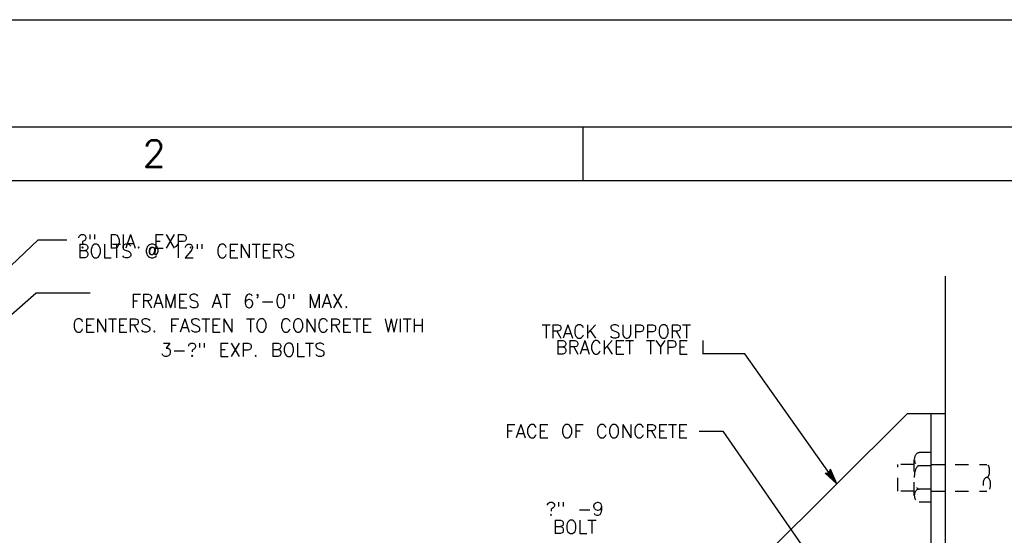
# Model space of a CAD drawing. Extents: x -27.8 to 14.2, y -21.6 to 8.4.
# Tile 29 of 30: x 0 to 9.1, y 3.5 to 8.4. Entities that reach past the tile are written whole.
import ezdxf
from ezdxf.enums import TextEntityAlignment as Align

# ---------------------------------------------------------------- set-up
doc = ezdxf.new("R2010")
doc.units = 0
doc.header["$MEASUREMENT"] = 0
doc.linetypes.add('HIDDEN2', pattern=[0.1875, 0.125, -0.0625])
doc.layers.add('01', color=7, linetype='CONTINUOUS')
doc.styles.add('TXT_SHX', font='txt.shx')

msp = doc.modelspace()

# ---------------------------------------------------------------- linework, layer by layer
at = {"layer": '01', "color": 7, "linetype": 'CONTINUOUS'}
for p, q in [((-27.7858, 8.3574), (14.2142, 8.3574)), ((-26.7858, 7.3574), (13.2142, 7.3574)), ((5.2142, 7.3574), (5.2142, 6.8574)), ((-25.2858, 6.8574), (12.7142, 6.8574)), ((-1.0768, 5.1534), (0.1322, 6.3004)), ((0.1322, 6.3004), (0.4002, 6.3004)), ((8.5982, -1.3176), (8.5982, 5.9614)), ((-1.5668, 4.3234), (0.1132, 5.8084)), ((0.1132, 5.8084), (0.6182, 5.8084)), ((6.7262, 5.2384), (6.3392, 5.2384)), ((7.5852, 4.0244), (6.7262, 5.2384)), ((6.5612, 3.0044), (8.2462, 4.6814)), ((8.2462, 4.6814), (8.5982, 4.6814)), ((8.4672, 2.4464), (8.4672, 4.6724)), ((6.3002, 4.5154), (6.5232, 4.5154)), ((6.5232, 4.5154), (8.5982, 1.5104)), ((7.5102, 4.1304), (7.5272, 4.1594)), ((7.5152, 4.1244), (7.5262, 4.1424)), ((7.5642, 4.0544), (7.5262, 4.1424)), ((7.5852, 4.0244), (7.5272, 4.1594)), ((7.4772, 4.1244), (7.5102, 4.1304)), ((7.5852, 4.0244), (7.4772, 4.1244)), ((7.4932, 4.1194), (7.5152, 4.1244)), ((7.5642, 4.0544), (7.4932, 4.1194)), ((7.5092, 4.1154), (7.5192, 4.1174)), ((7.5432, 4.0844), (7.5092, 4.1154)), ((7.5192, 4.1174), (7.5242, 4.1264)), ((7.5432, 4.0844), (7.5242, 4.1264))]:
    msp.add_line(p, q, dxfattribs=at)
at = {"layer": '01', "color": 7, "linetype": 'HIDDEN2'}
for p, q in [((8.3082, 3.9134), (8.3082, 4.2524)), ((8.4562, 4.3154), (8.3522, 4.3154)), ((8.3082, 4.2044), (8.1562, 4.2044)), ((8.1562, 3.9544), (8.1562, 4.2044)), ((8.4562, 4.1924), (8.3522, 4.1924)), ((8.4652, 4.2044), (8.9852, 4.2044)), ((8.3082, 3.9544), (8.1562, 3.9544)), ((8.4562, 3.9744), (8.3522, 3.9744)), ((8.4652, 3.9544), (8.9852, 3.9544)), ((8.4562, 3.8534), (8.3522, 3.8534))]:
    msp.add_line(p, q, dxfattribs=at)
for centre, major_axis, ratio, start_param, end_param in [((8.3522, 4.2529), (0, -0.0605), 0.721568, 3.141593, 6.283185), ((8.3522, 4.0834), (0, -0.109), 0.403942, 3.141593, 6.283185), ((8.9852, 4.1449), (0, -0.0595), 0.439606, 0, 3.141593), ((8.3522, 3.9139), (0, -0.0605), 0.721568, 3.141593, 6.283185)]:
    msp.add_ellipse(centre, major_axis=major_axis, ratio=ratio, start_param=start_param, end_param=end_param, dxfattribs=at)
msp.add_ellipse((8.9852, 4.0199), major_axis=(0, 0.0655), ratio=0.491784, dxfattribs=at)

# ---------------------------------------------------------------- texts
at = {"layer": '01', "color": 7, "linetype": 'CONTINUOUS', "style": 'TXT_SHX', "width": 1.002}
msp.add_text('2', height=0.25, dxfattribs=at).set_placement((1.2148, 6.9824), align=Align.CENTER)
at = {"layer": '01', "color": 7, "linetype": 'CONTINUOUS', "style": 'TXT_SHX'}
msp.add_text('?" DIA. EXP.', height=0.124998, dxfattribs=at).set_placement((0.4982, 6.2254))
for s, height, p in [('BOLTS @ 12" CENTERS', 0.124998, (1.5154, 6.1354)), ('FRAMES AT 6\'-0" MAX.', 0.124998, (2.0158, 5.6684)), ('CENTERS. FASTEN TO CONCRETE WITH', 0.124998, (2.0942, 5.4404)), ('TRACK SUPPORT', 0.124998, (5.5279, 5.3844)), ('3-?" EXP. BOLTS', 0.124998, (2.0455, 5.2134)), ('FACE OF CONCRETE', 0.124998, (5.3445, 4.4534)), ('?" -9', 0.125, (5.1405, 3.7284))]:
    msp.add_text(s, height=height, dxfattribs=at).set_placement(p, align=Align.CENTER)
for s, height, p in [('BRACKET TYPE I', 0.124998, (6.3555, 5.2359)), ('BOLT', 0.125, (5.3438, 3.5589))]:
    msp.add_text(s, height=height, dxfattribs=at).set_placement(p, align=Align.RIGHT)

doc.saveas('drawing.dxf')
